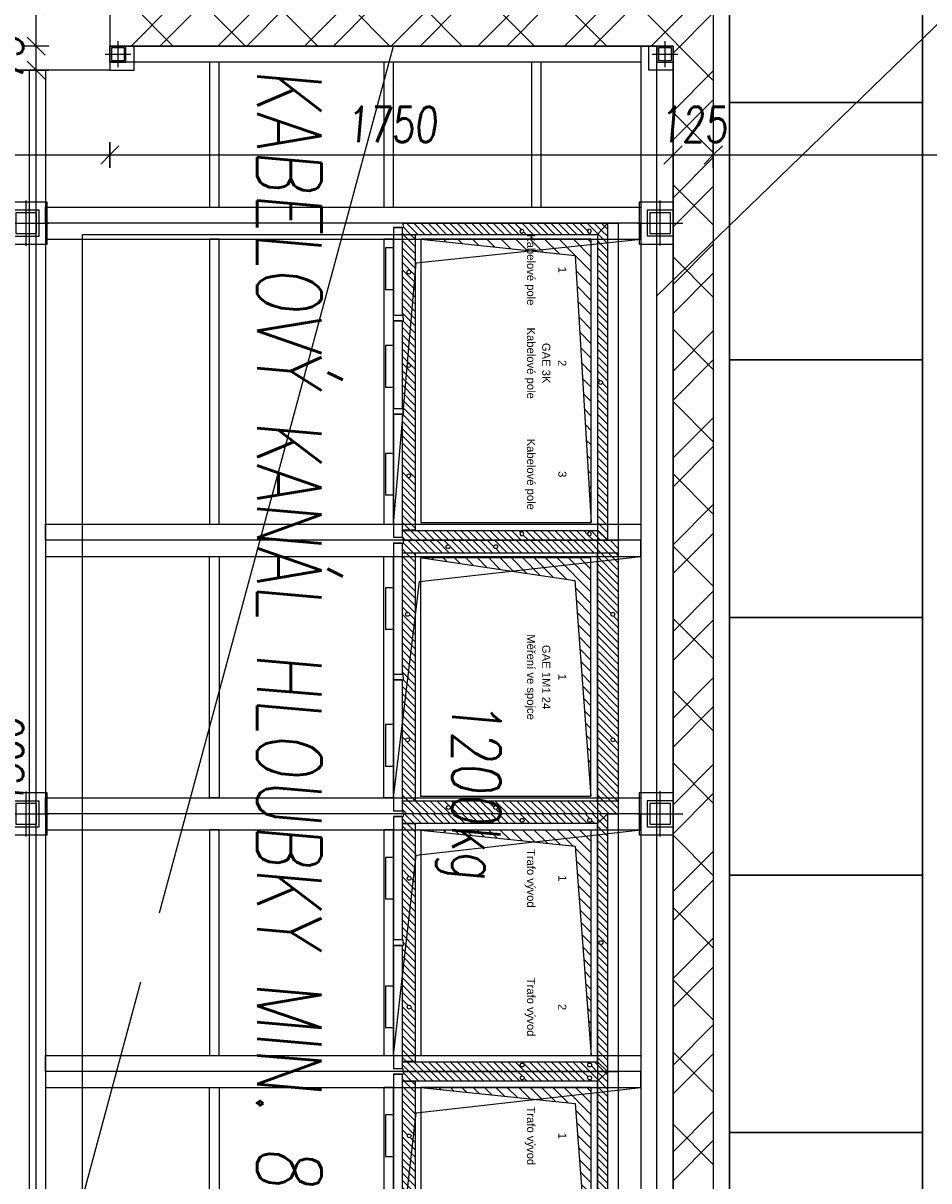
# Model space of a CAD drawing. Header units: millimetres. Extents: x 171 to 266814, y 44 to 350448.
# Tile 7 of 105: x 5488 to 8303, y 15558 to 19154. Entities that reach past the tile are written whole.
import ezdxf
from ezdxf.enums import TextEntityAlignment as Align

# ---------------------------------------------------------------- set-up
doc = ezdxf.new("R2010")
doc.units = ezdxf.units.MM
doc.header["$LTSCALE"] = 100
for name, pattern in [('ACDINTGL', [3, 2, -1]), ('Caddy_Solid', [0]), ('CK_Čerchovaná 50', [6, 3, -1.5, 0, -1.5]), ('ČÁRKOVANÁ01-01', [2, 1, -1])]:
    doc.linetypes.add(name, pattern=pattern)
doc.layers.add('E_VEDENÍ SILNOPROUD', color=50, linetype='Continuous', lineweight=25)
for name, color, linetype in [('KOTY 50', 7, 'Continuous'), ('KOTY-DVERE', 8, 'Continuous'), ('NOVÁ TENKÁ', 240, 'Continuous'), ('NOVÁ TLUSTÁ', 240, 'Continuous'), ('ORM_Schema_Popis', 5, 'Continuous'), ('ORM_Skrin_Pudorys', 7, 'Continuous'), ('ORM_Skrin_Srafy', 120, 'Continuous'), ('ORM_Skrin_Stav_Upravy', 8, 'Continuous'), ('SRAFA', 9, 'Continuous'), ('TS_TECHNOLOGIE', 7, 'Continuous'), ('ŽB', 3, 'Continuous')]:
    doc.layers.add(name, color=color, linetype=linetype)
doc.styles.add('arial', font='arial.ttf', dxfattribs={"width": 0.8, "height": 1})
doc.styles.add('CS-ROMANS', font='romans.shx', dxfattribs={"width": 0.75, "oblique": 5})
doc.styles.add('CS-ROMANS_100', font='romans.shx', dxfattribs={"width": 0.75, "oblique": 5, "height": 200})
doc.dimstyles.new('A_KÓTA_50', dxfattribs={"dimtxt": 110, "dimasz": 2, "dimexe": 100, "dimexo": 1500, "dimgap": 40, "dimtad": 1, "dimrnd": 1, "dimdsep": 46, "dimtxsty": 'CS-ROMANS', "dimblk": 'KOT_CARA20', "dimcen": 45, "dimse1": 1, "dimse2": 1, "dimclrd": 256, "dimclre": 256, "dimclrt": 256, "dimadec": 0, "dimazin": 0, "dimtfac": 1, "dimtix": 1, "dimtmove": 2, "dimatfit": 3, "dimldrblk": 'OBLIQUE', "dimfxl": 100, "dimtolj": 1, "dimarcsym": 0})
pattern_1 = [(45, (-950, 0), (-11.22532, 11.22532), [])]
pattern_2 = [(45, (267168.92, -167596.56), (-134.70384, 134.70384), []), (45, (267258.72, -167596.56), (-134.70384, 134.70384), [])]

# ---------------------------------------------------------------- blocks, each defined once
blk = doc.blocks.new('ORM_Pud_E3K')
at = {"layer": 'ORM_Skrin_Srafy'}
h = blk.add_hatch(dxfattribs=at)
h.set_pattern_fill('ANSI31', color=256, scale=5)
h.paths.add_polyline_path([(985, 665), (5, 665), (0, 665), (35, 634), (955, 634)])
h.paths.add_polyline_path([(501, 644, -1), (489, 644, -1)], flags=16)
h = blk.add_hatch(dxfattribs=at)
h.set_pattern_fill('ANSI31', color=256, scale=5)
h.paths.add_polyline_path([(35, 634), (0, 665), (0, 664), (0, 30), (5, 30), (13.5, 30), (13.5, 28), (35, 28)])
edge = h.paths.add_edge_path(flags=16)
edge.add_ellipse((25, 609), major_axis=(6, 0), ratio=1, start_angle=180, end_angle=450, ccw=False)
edge.add_ellipse((25, 609), major_axis=(6, 0), ratio=1, start_angle=90, end_angle=180, ccw=False)
edge = h.paths.add_edge_path(flags=16)
edge.add_ellipse((25, 399), major_axis=(6, 0), ratio=1, start_angle=180, end_angle=450, ccw=False)
edge.add_ellipse((25, 399), major_axis=(6, 0), ratio=1, start_angle=90, end_angle=180, ccw=False)
h = blk.add_hatch(dxfattribs=at)
h.set_pattern_fill('ANSI31', color=256, scale=5)
h.paths.add_polyline_path([(985, 665), (955, 634), (955, 28), (976.5, 28), (976.5, 30), (985, 30)])
edge = h.paths.add_edge_path(flags=16)
edge.add_ellipse((965, 399), major_axis=(6, 0), ratio=1, start_angle=0, end_angle=90, ccw=False)
edge.add_ellipse((965, 399), major_axis=(6, 0), ratio=1, start_angle=90, end_angle=360, ccw=False)
edge = h.paths.add_edge_path(flags=16)
edge.add_ellipse((965, 609), major_axis=(6, 0), ratio=1, start_angle=90, end_angle=360, ccw=False)
edge.add_ellipse((965, 609), major_axis=(6, 0), ratio=1, start_angle=0, end_angle=90, ccw=False)
h = blk.add_hatch(dxfattribs=at)
h.set_pattern_fill('ANSI31', color=256, scale=5)
h.paths.add_polyline_path([(954, 64.5), (954, 66), (954, 68), (36, 68), (36, 66), (36, 64.5), (36, 28), (286.5, 28), (286.5, 30), (295, 30), (303.5, 30), (303.5, 28), (576.5, 28), (576.5, 30), (585, 30), (593.5, 30), (593.5, 28), (954, 28)])
h.paths.add_polyline_path([(791, 48, -1), (779, 48, -1)], flags=16)
h.paths.add_polyline_path([(436, 48, -1), (448, 48, -1)], flags=16)
h.paths.add_polyline_path([(146, 48, -1), (158, 48, -1)], flags=16)
at = {"layer": 'ORM_Skrin_Stav_Upravy'}
h = blk.add_hatch(dxfattribs=at)
h.set_pattern_fill('ANSI31', color=256, scale=10)
h.set_pattern_definition([(45, (1080, 0), (-22.4506, 22.4506), [])])
h.paths.add_polyline_path([(50, 615), (50, 85), (100, 565), (930, 615)])
at = {"layer": 'ORM_Skrin_Pudorys', "linetype": 'Caddy_Solid', "lineweight": 25}
for p, q in [((985, 700), (0, 700)), ((0, 664), (0, 700)), ((985, 664), (985, 700)), ((0, 665), (35, 634)), ((5, 665), (0, 665)), ((0, 30), (0, 664)), ((5, 665), (985, 665)), ((985, 665), (955, 634)), ((985, 30), (985, 664)), ((35, 28), (35, 634)), ((35, 634), (955, 634)), ((955, 28), (955, 634)), ((36, 66), (36, 68)), ((36, 68), (954, 68)), ((36, 64.5), (36, 66)), ((36, 64.5), (36, 28)), ((954, 68), (954, 66)), ((954, 64.5), (954, 66)), ((954, 64.5), (954, 28)), ((5, 30), (0, 30)), ((5, 30), (13.5, 30)), ((13.5, 2), (13.5, 30)), ((286.5, 28), (13.5, 28)), ((13.5, 26.5), (13.5, 0)), ((295, 30), (286.5, 30)), ((286.5, 30), (286.5, 0)), ((295, 30), (303.5, 30)), ((303.5, 2), (303.5, 30)), ((576.5, 28), (303.5, 28)), ((303.5, 26.5), (303.5, 0)), ((585, 30), (576.5, 30)), ((576.5, 30), (576.5, 0)), ((585, 30), (593.5, 30)), ((593.5, 2), (593.5, 30)), ((976.5, 28), (593.5, 28)), ((593.5, 26.5), (593.5, 0)), ((985, 30), (976.5, 30)), ((976.5, 30), (976.5, 0)), ((13.5, 0), (286.5, 0)), ((303.5, 0), (576.5, 0)), ((593.5, 0), (976.5, 0))]:
    blk.add_line(p, q, dxfattribs=at)
at = {"layer": 'ORM_Skrin_Pudorys'}
for p, q in [((77, 0), (77, -25)), ((207, 0), (207, -25)), ((380, 0), (380, -25)), ((510, 0), (510, -25)), ((715, 0), (715, -25)), ((845, 0), (845, -25))]:
    blk.add_line(p, q, dxfattribs=at)
for points in [[(77, -25), (207, -25)], [(380, -25), (510, -25)], [(715, -25), (845, -25)]]:
    blk.add_lwpolyline(points, dxfattribs=at)
at = {"layer": 'ORM_Skrin_Pudorys', "linetype": 'Caddy_Solid', "lineweight": 25}
for centre in [(495, 644), (152, 48), (442, 48), (785, 48)]:
    blk.add_circle(centre, 6, dxfattribs=at)
for centre, start_param, end_param in [((25, 609), 1.570796, 3.141593), ((25, 609), 3.141593, 7.853982), ((965, 609), 1.570796, 6.283185), ((965, 609), 0, 1.570796), ((25, 399), 1.570796, 3.141593), ((25, 399), 3.141593, 7.853982), ((965, 399), 1.570796, 6.283185), ((965, 399), 0, 1.570796)]:
    blk.add_ellipse(centre, major_axis=(6, 0), ratio=1, start_param=start_param, end_param=end_param, dxfattribs=at)
at = {"layer": 'ORM_Skrin_Stav_Upravy'}
blk.add_lwpolyline([(50, 85), (930, 85), (930, 615), (50, 615)], close=True, dxfattribs=at)
blk.add_lwpolyline([(50, 85), (100, 565), (930, 615)], dxfattribs=at)
at = {"layer": 'ORM_Schema_Popis', "style": 'arial'}
for s, p in [('GAE 3K', (435, 475)), ('Kabelové pole', (145, 425)), ('Kabelové pole', (435, 425)), ('Kabelové pole', (780, 425))]:
    blk.add_text(s, height=25, dxfattribs=at).set_placement(p, align=Align.MIDDLE)
for tag, p in [('POLE_CISLO1', (145, 525)), ('POLE_CISLO2', (435, 525)), ('POLE_CISLO3', (780, 525))]:
    blk.add_attdef(tag, text='', height=25, dxfattribs=at).set_placement(p, align=Align.MIDDLE)
blk = doc.blocks.new('ORM_Pud_E2TS')
at = {"layer": 'ORM_Skrin_Srafy'}
h = blk.add_hatch(dxfattribs=at)
h.set_pattern_fill('ANSI31', color=256, scale=5)
h.paths.add_polyline_path([(770, 634), (800, 665), (0, 665), (30, 634)])
h.paths.add_polyline_path([(406, 645, -1), (394, 645, -1)], flags=16)
h = blk.add_hatch(dxfattribs=at)
h.set_pattern_fill('ANSI31', color=256, scale=5)
h.paths.add_polyline_path([(30, 634), (0, 665), (0, 664), (0, 30), (8.5, 30), (8.5, 28), (30, 28)])
h.paths.add_polyline_path([(14, 400, -1), (26, 400, -1)], flags=16)
h.paths.add_polyline_path([(14, 610, -1), (26, 610, -1)], flags=16)
h = blk.add_hatch(dxfattribs=at)
h.set_pattern_fill('ANSI31', color=256, scale=5)
h.paths.add_polyline_path([(800, 665), (770, 634), (770, 28), (791.5, 28), (791.5, 30), (800, 30)])
h.paths.add_polyline_path([(786, 400, -1), (774, 400, -1)], flags=16)
h.paths.add_polyline_path([(774, 610, -1), (786, 610, -1)], flags=16)
h = blk.add_hatch(dxfattribs=at)
h.set_pattern_fill('ANSI31', color=256, scale=5)
h.paths.add_polyline_path([(769, 64.5), (769, 66), (769, 68), (31, 68), (31, 66), (31, 64.5), (31, 28), (391.5, 28), (391.5, 30), (400, 30), (408.5, 30), (408.5, 28), (769, 28)])
h.paths.add_polyline_path([(606, 49, -1), (594, 49, -1)], flags=16)
h.paths.add_polyline_path([(194, 49, -1), (206, 49, -1)], flags=16)
at = {"layer": 'ORM_Skrin_Stav_Upravy'}
h = blk.add_hatch(dxfattribs=at)
h.set_pattern_fill('ANSI31,_O', color=256, scale=200)
h.set_pattern_definition([(45, (-123519.908, 4078.345), (-17.6776695, 17.6776695), [])])
h.paths.add_polyline_path([(750, 615), (50, 615), (50, 85), (100, 565)])
at = {"layer": 'ORM_Skrin_Pudorys', "linetype": 'Caddy_Solid', "lineweight": 25}
for p, q in [((0, 664), (0, 700)), ((800, 700), (0, 700)), ((800, 664), (800, 700)), ((0, 665), (800, 665)), ((0, 665), (30, 634)), ((0, 664), (0, 30)), ((800, 665), (770, 634)), ((800, 30), (800, 664)), ((30, 634), (30, 28)), ((770, 634), (30, 634)), ((770, 28), (770, 634)), ((31, 66), (31, 68)), ((31, 68), (769, 68)), ((31, 64.5), (31, 66)), ((31, 64.5), (31, 28)), ((769, 68), (769, 66)), ((769, 64.5), (769, 66)), ((769, 64.5), (769, 28)), ((0, 30), (8.5, 30)), ((8.5, 2), (8.5, 30)), ((391.5, 28), (8.5, 28)), ((8.5, 26.5), (8.5, 0)), ((391.5, 30), (391.5, 0)), ((400, 30), (391.5, 30)), ((400, 30), (408.5, 30)), ((408.5, 2), (408.5, 30)), ((791.5, 28), (408.5, 28)), ((408.5, 26.5), (408.5, 0)), ((800, 30), (791.5, 30)), ((791.5, 30), (791.5, 0)), ((8.5, 0), (391.5, 0)), ((408.5, 0), (791.5, 0))]:
    blk.add_line(p, q, dxfattribs=at)
at = {"layer": 'ORM_Skrin_Pudorys'}
for p, q in [((135, 0), (135, -25)), ((265, 0), (265, -25)), ((535, 0), (535, -25)), ((665, 0), (665, -25))]:
    blk.add_line(p, q, dxfattribs=at)
for points in [[(135, -25), (265, -25)], [(535, -25), (665, -25)]]:
    blk.add_lwpolyline(points, dxfattribs=at)
for centre in [(400, 645), (20, 610), (780, 610), (20, 400), (780, 400), (200, 49), (600, 49)]:
    blk.add_circle(centre, 6, dxfattribs=at)
at = {"layer": 'ORM_Skrin_Stav_Upravy'}
blk.add_lwpolyline([(50, 85), (750, 85), (750, 615), (50, 615)], close=True, dxfattribs=at)
blk.add_lwpolyline([(50, 85), (100, 565), (750, 615)], dxfattribs=at)
at = {"layer": 'ORM_Schema_Popis', "style": 'arial'}
for p in [(200, 425), (600, 425)]:
    blk.add_text('Trafo vývod', height=25, dxfattribs=at).set_placement(p, align=Align.MIDDLE)
for tag, p in [('POLE_CISLO1', (200, 525)), ('POLE_CISLO2', (600, 525))]:
    blk.add_attdef(tag, text='', height=25, dxfattribs=at).set_placement(p, align=Align.MIDDLE)
blk = doc.blocks.new('ORM_Pud_E1M1')
at = {"layer": 'ORM_Skrin_Srafy'}
h = blk.add_hatch(dxfattribs=at)
h.set_pattern_fill('ANSI31', color=256, scale=5)
h.set_pattern_definition(pattern_1)
h.paths.add_polyline_path([(40, 700), (0, 700), (0, 30), (8.5, 30), (8.5, 28), (40, 28)])
h.paths.add_polyline_path([(26, 318, -1), (14, 318, -1)], flags=16)
h.paths.add_polyline_path([(26, 170, -1), (14, 170, -1)], flags=16)
h = blk.add_hatch(dxfattribs=at)
h.set_pattern_fill('ANSI31', color=256, scale=5)
h.set_pattern_definition(pattern_1)
h.paths.add_polyline_path([(810, 634), (810, 700), (40, 700), (40, 634)])
h.paths.add_polyline_path([(224, 682, -1), (236, 682, -1)], flags=16)
h.paths.add_polyline_path([(626, 682, -1), (614, 682, -1)], flags=16)
h = blk.add_hatch(dxfattribs=at)
h.set_pattern_fill('ANSI31', color=256, scale=5)
h.set_pattern_definition(pattern_1)
h.paths.add_polyline_path([(850, 700), (810, 700), (810, 28), (841.5, 28), (841.5, 30), (850, 30)])
h.paths.add_polyline_path([(836, 318, -1), (824, 318, -1)], flags=16)
h.paths.add_polyline_path([(836, 171, -1), (824, 171, -1)], flags=16)
h = blk.add_hatch(dxfattribs=at)
h.set_pattern_fill('ANSI31', color=256, scale=5)
h.set_pattern_definition(pattern_1)
h.paths.add_polyline_path([(40, 68), (40, 28), (416.5, 28), (416.5, 30), (425, 30), (434, 30), (434, 28), (810, 28), (810, 68)])
h.paths.add_polyline_path([(236, 44, -1), (224, 44, -1)], flags=16)
h.paths.add_polyline_path([(626, 44, -1), (614, 44, -1)], flags=16)
at = {"layer": 'ORM_Skrin_Stav_Upravy'}
h = blk.add_hatch(dxfattribs=at)
h.set_pattern_fill('ANSI31,_O', color=256, scale=200)
h.set_pattern_definition([(45, (-92721.758, 4078.345), (-17.6776695, 17.6776695), [])])
h.paths.add_polyline_path([(795, 614), (55, 614), (55, 89), (125, 564)])
at = {"layer": 'ORM_Skrin_Pudorys', "linetype": 'Continuous'}
for p, q in [((850, 700), (0, 700)), ((0, 700), (0, 30)), ((40, 700), (40, 28)), ((810, 700), (810, 28)), ((850, 700), (850, 30)), ((810, 634), (40, 634)), ((40, 68), (810, 68)), ((0, 30), (8.5, 30)), ((8.5, 2), (8.5, 30)), ((416.5, 28), (8.5, 28)), ((8.5, 26.5), (8.5, 0)), ((416.5, 30), (416.5, 0)), ((425, 30), (416.5, 30)), ((425, 30), (434, 30)), ((434, 2), (434, 30)), ((841.5, 28), (434, 28)), ((434, 26.5), (434, 0)), ((841.5, 30), (841.5, 0)), ((850, 30), (841.5, 30)), ((8.5, 0), (416.5, 0)), ((434, 0), (841.5, 0))]:
    blk.add_line(p, q, dxfattribs=at)
at = {"layer": 'ORM_Skrin_Pudorys'}
for p, q in [((147.5, 0), (147.5, -25)), ((277.5, 0), (277.5, -25)), ((572.5, 0), (572.5, -25)), ((702.5, 0), (702.5, -25))]:
    blk.add_line(p, q, dxfattribs=at)
for points in [[(147.5, -25), (277.5, -25)], [(572.5, -25), (702.5, -25)]]:
    blk.add_lwpolyline(points, dxfattribs=at)
for centre in [(230, 682), (620, 682), (20, 318), (830, 318), (20, 170), (830, 171), (230, 44), (620, 44)]:
    blk.add_circle(centre, 6, dxfattribs=at)
at = {"layer": 'ORM_Skrin_Stav_Upravy'}
blk.add_lwpolyline([(55, 84), (795, 84), (795, 614), (55, 614)], close=True, dxfattribs=at)
blk.add_lwpolyline([(55, 89), (125, 564), (795, 614)], dxfattribs=at)
at = {"layer": 'ORM_Schema_Popis', "style": 'arial'}
for s, p in [('GAE 1M1 24', (425, 475)), ('Měření ve spojce', (425, 425))]:
    blk.add_text(s, height=25, dxfattribs=at).set_placement(p, align=Align.MIDDLE)
blk.add_attdef('POLE_CISLO', text='', height=25, dxfattribs=at).set_placement((425, 525), align=Align.MIDDLE)
blk = doc.blocks.new('trafostanice')
at = {"layer": 'SRAFA', "ltscale": 5}
h = blk.add_hatch(dxfattribs=at)
h.set_pattern_fill('ANSI32', color=256, scale=20)
h.set_pattern_definition(pattern_2)
h.paths.add_polyline_path([(1850, -7250), (1015, -7250), (1015, -7400), (1850, -7400)])
h.paths.add_polyline_path([(2100, -7250), (1850, -7250), (1850, -7400), (2100, -7400)])
h.paths.add_polyline_path([(3975, -5000), (3850, -5000), (3850, -7250), (2100, -7250), (2100, -7400), (3850, -7400), (3850, -9600), (3975, -9600)])
h.paths.add_polyline_path([(2469.3, -9789.1), (2469.3, -14553.4), (2807, -14583), (2807, -9818.7)], flags=9)
h = blk.add_hatch(dxfattribs=at)
h.set_pattern_fill('ANSI32', color=256, scale=20)
h.set_pattern_definition(pattern_2)
h.paths.add_polyline_path([(3975, -9600), (3850, -9600), (3850, -9650), (2100, -9650), (2100, -9775), (3850, -9775), (3850, -14275), (2100, -14275), (2100, -14400), (3850, -14400), (3975, -14400)])
h.paths.add_polyline_path([(2469.3, -9789.1), (2469.3, -14553.4), (2807, -14583), (2807, -9818.7)], flags=9)
at = {"ltscale": 120}
for points in [[(4025, -9150), (4025, -9950), (4625, -9950), (4625, -9150)], [(4025, -9950), (4025, -10750), (4625, -10750), (4625, -9950)], [(3615, -10360), (3615, -13730), (2015, -13730), (2015, -10360)], [(4025, -10750), (4025, -11550), (4625, -11550), (4625, -10750)], [(4025, -11550), (4025, -12350), (4625, -12350), (4625, -11550)], [(4025, -12350), (4025, -13150), (4625, -13150), (4625, -12350)], [(4025, -13150), (4025, -13950), (4625, -13950), (4625, -13150)]]:
    blk.add_lwpolyline(points, close=True, dxfattribs=at)
at = {"layer": 'NOVÁ TLUSTÁ'}
blk.add_line((3975, -5000), (3975, -19200), dxfattribs=at)
blk.add_lwpolyline([(2100, -9775), (3850, -9775), (3850, -14275), (2100, -14275)], dxfattribs=at)
at = {"layer": 'TS_TECHNOLOGIE', "rotation": 270}
for name, p, values in [('ORM_Pud_E3K', (2981, -10325), {'POLE_CISLO1': '1', 'POLE_CISLO2': '2', 'POLE_CISLO3': '3'}), ('ORM_Pud_E1M1', (2981, -11310), {'POLE_CISLO': '1'}), ('ORM_Pud_E2TS', (2981, -12160), {'POLE_CISLO1': '1', 'POLE_CISLO2': '2'}), ('ORM_Pud_E2TS', (2981, -12960), {'POLE_CISLO1': '1', 'POLE_CISLO2': '2'})]:
    blk.add_blockref(name, p, dxfattribs=at).add_auto_attribs(values)
at = {"layer": 'KOTY-DVERE', "color": 4, "ltscale": 120, "insert": (2757.2, -9843.5), "char_height": 200, "attachment_point": 1, "rotation": 270, "style": 'CS-ROMANS_100'}
blk.add_mtext_dynamic_manual_height_columns('KABELOVÝ KANÁL HLOUBKY MIN. 800mm', width=6629.1, gutter_width=1000, heights=[0], dxfattribs=at)
blk = doc.blocks.new('KOT_CARA20')
for p, q in [((0, 20), (0, -20)), ((0, 0), (-14.1, -14.1)), ((0, 0), (14.1, 14.1))]:
    blk.add_line(p, q)
blk = doc.blocks.new('*D144')
at = {"layer": 'Defpoints', "color": 0, "transparency": 16777216}
for p in [(5757.6, 19007.9), (4672.6, 18975.4), (5757.6, 18744.7)]:
    blk.add_point(p, dxfattribs=at)
at = {"layer": 'KOTY 50', "lineweight": -2, "ltscale": 5, "transparency": 16777216}
blk.add_line((4674.6, 18744.7), (5755.6, 18744.7), dxfattribs=at)
at = {"layer": 'KOTY 50', "lineweight": -2, "transparency": 16777216, "xscale": 2, "yscale": 2, "zscale": 2, "rotation": 180}
blk.add_blockref('KOT_CARA20', (4672.6, 18744.7), dxfattribs=at)
at = {"layer": 'KOTY 50', "lineweight": -2, "transparency": 16777216, "xscale": 2, "yscale": 2, "zscale": 2}
blk.add_blockref('KOT_CARA20', (5757.6, 18744.7), dxfattribs=at)
at = {"layer": 'KOTY 50', "transparency": 16777216, "insert": (5215.1, 18839.7), "char_height": 110, "attachment_point": 5, "style": 'CS-ROMANS'}
blk.add_mtext('\\A1;1085', dxfattribs=at)
blk = doc.blocks.new('_OBLIQUE')
at = {"color": 0, "linetype": 'ByBlock', "ltscale": 15}
blk.add_line((-0.5, -0.5), (0.5, 0.5), dxfattribs=at)
blk = doc.blocks.new('*D145')
at = {"layer": 'Defpoints', "color": 0, "transparency": 16777216}
for p in [(5757.6, 19007.9), (7507.6, 18919.7), (7507.6, 18744.7)]:
    blk.add_point(p, dxfattribs=at)
at = {"layer": 'KOTY 50', "lineweight": -2, "ltscale": 5, "transparency": 16777216}
blk.add_line((5759.6, 18744.7), (7505.6, 18744.7), dxfattribs=at)
at = {"layer": 'KOTY 50', "lineweight": -2, "transparency": 16777216, "xscale": 2, "yscale": 2, "zscale": 2, "rotation": 180}
blk.add_blockref('KOT_CARA20', (5757.6, 18744.7), dxfattribs=at)
at = {"layer": 'KOTY 50', "lineweight": -2, "transparency": 16777216, "xscale": 2, "yscale": 2, "zscale": 2}
blk.add_blockref('KOT_CARA20', (7507.6, 18744.7), dxfattribs=at)
at = {"layer": 'KOTY 50', "transparency": 16777216, "insert": (6632.6, 18839.7), "char_height": 110, "attachment_point": 5, "style": 'CS-ROMANS'}
blk.add_mtext('\\A1;1750', dxfattribs=at)
blk = doc.blocks.new('*D146')
at = {"layer": 'Defpoints', "color": 0, "transparency": 16777216}
for p in [(7507.6, 18919.7), (7632.6, 18854.9), (7632.6, 18744.7)]:
    blk.add_point(p, dxfattribs=at)
at = {"layer": 'KOTY 50', "lineweight": -2, "ltscale": 5, "transparency": 16777216}
for p, q in [((7505.6, 18744.7), (7503.6, 18744.7)), ((7507.6, 18744.7), (7632.6, 18744.7)), ((7634.6, 18744.7), (7636.6, 18744.7))]:
    blk.add_line(p, q, dxfattribs=at)
at = {"layer": 'KOTY 50', "lineweight": -2, "transparency": 16777216, "xscale": 2, "yscale": 2, "zscale": 2}
blk.add_blockref('KOT_CARA20', (7507.6, 18744.7), dxfattribs=at)
at = {"layer": 'KOTY 50', "lineweight": -2, "transparency": 16777216, "xscale": 2, "yscale": 2, "zscale": 2, "rotation": 180}
blk.add_blockref('KOT_CARA20', (7632.6, 18744.7), dxfattribs=at)
at = {"layer": 'KOTY 50', "transparency": 16777216, "insert": (7570.1, 18839.7), "char_height": 110, "attachment_point": 5, "style": 'CS-ROMANS'}
blk.add_mtext('\\A1;125', dxfattribs=at)
blk = doc.blocks.new('*D147')
at = {"layer": 'Defpoints', "color": 0, "transparency": 16777216}
for p in [(9707.6, 19033.6), (7632.6, 18854.9), (9707.6, 18744.7)]:
    blk.add_point(p, dxfattribs=at)
at = {"layer": 'KOTY 50', "lineweight": -2, "ltscale": 5, "transparency": 16777216}
blk.add_line((7634.6, 18744.7), (9705.6, 18744.7), dxfattribs=at)
at = {"layer": 'KOTY 50', "lineweight": -2, "transparency": 16777216, "xscale": 2, "yscale": 2, "zscale": 2, "rotation": 180}
blk.add_blockref('KOT_CARA20', (7632.6, 18744.7), dxfattribs=at)
at = {"layer": 'KOTY 50', "lineweight": -2, "transparency": 16777216, "xscale": 2, "yscale": 2, "zscale": 2}
blk.add_blockref('KOT_CARA20', (9707.6, 18744.7), dxfattribs=at)
at = {"layer": 'KOTY 50', "transparency": 16777216, "insert": (8670.1, 18839.7), "char_height": 110, "attachment_point": 5, "style": 'CS-ROMANS'}
blk.add_mtext('\\A1;2075', dxfattribs=at)
blk = doc.blocks.new('*D224')
at = {"layer": 'Defpoints', "color": 0, "transparency": 16777216}
for p in [(2582.4, 15732.9), (4364.6, 15732.9), (5757.6, 14578.9)]:
    blk.add_point(p, dxfattribs=at)
at = {"layer": 'KOTY 50', "lineweight": -2, "ltscale": 5, "transparency": 16777216}
blk.add_line((2582.4, 14580.9), (2582.4, 15730.9), dxfattribs=at)
at = {"layer": 'KOTY 50', "lineweight": -2, "transparency": 16777216, "xscale": 2, "yscale": 2, "zscale": 2}
for p, rotation in [((2582.4, 15732.9), 90), ((2582.4, 14578.9), 270)]:
    blk.add_blockref('KOT_CARA20', p, dxfattribs=dict(at, rotation=rotation))
at = {"layer": 'KOTY 50', "transparency": 16777216, "insert": (2487.4, 15155.9), "char_height": 110, "attachment_point": 5, "rotation": 90, "style": 'CS-ROMANS'}
blk.add_mtext('\\A1;1154', dxfattribs=at)
blk = doc.blocks.new('*D250')
at = {"layer": 'Defpoints', "color": 0, "transparency": 16777216}
for p in [(5528.3, 19007.9), (5757.6, 19007.9), (5757.6, 14707.9)]:
    blk.add_point(p, dxfattribs=at)
at = {"layer": 'KOTY 50', "lineweight": -2, "ltscale": 5, "transparency": 16777216}
blk.add_line((5528.3, 14709.9), (5528.3, 19005.9), dxfattribs=at)
at = {"layer": 'KOTY 50', "lineweight": -2, "transparency": 16777216, "xscale": 2, "yscale": 2, "zscale": 2}
for p, rotation in [((5528.3, 19007.9), 90), ((5528.3, 14707.9), 270)]:
    blk.add_blockref('KOT_CARA20', p, dxfattribs=dict(at, rotation=rotation))
at = {"layer": 'KOTY 50', "transparency": 16777216, "insert": (5433.3, 16857.9), "char_height": 110, "attachment_point": 5, "rotation": 90, "style": 'CS-ROMANS'}
blk.add_mtext('\\A1;4300', dxfattribs=at)
blk = doc.blocks.new('*D251')
at = {"layer": 'Defpoints', "color": 0, "transparency": 16777216}
for p in [(5528.3, 19082.9), (5816.7, 19082.9), (5757.6, 19007.9)]:
    blk.add_point(p, dxfattribs=at)
at = {"layer": 'KOTY 50', "lineweight": -2, "ltscale": 5, "transparency": 16777216}
for p, q in [((5528.3, 19084.9), (5528.3, 19086.9)), ((5528.3, 19007.9), (5528.3, 19082.9)), ((5528.3, 19005.9), (5528.3, 19003.9))]:
    blk.add_line(p, q, dxfattribs=at)
at = {"layer": 'KOTY 50', "lineweight": -2, "transparency": 16777216, "xscale": 2, "yscale": 2, "zscale": 2}
for p, rotation in [((5528.3, 19082.9), 270), ((5528.3, 19007.9), 90)]:
    blk.add_blockref('KOT_CARA20', p, dxfattribs=dict(at, rotation=rotation))
at = {"layer": 'KOTY 50', "transparency": 16777216, "insert": (5433.3, 19045.4), "char_height": 110, "attachment_point": 5, "rotation": 90, "style": 'CS-ROMANS'}
blk.add_mtext('\\A1;75', dxfattribs=at)
blk = doc.blocks.new('*D252')
at = {"layer": 'Defpoints', "color": 0, "transparency": 16777216}
for p in [(5528.3, 19207.9), (5839, 19207.9), (5816.7, 19082.9)]:
    blk.add_point(p, dxfattribs=at)
at = {"layer": 'KOTY 50', "lineweight": -2, "ltscale": 5, "transparency": 16777216}
blk.add_line((5528.3, 19084.9), (5528.3, 19205.9), dxfattribs=at)
at = {"layer": 'KOTY 50', "lineweight": -2, "transparency": 16777216, "xscale": 2, "yscale": 2, "zscale": 2}
for p, rotation in [((5528.3, 19207.9), 90), ((5528.3, 19082.9), 270)]:
    blk.add_blockref('KOT_CARA20', p, dxfattribs=dict(at, rotation=rotation))
at = {"layer": 'KOTY 50', "transparency": 16777216, "insert": (5596.9, 19336.3), "char_height": 110, "attachment_point": 5, "rotation": 90, "style": 'CS-ROMANS'}
blk.add_mtext('\\A1;125', dxfattribs=at)
blk = doc.blocks.new('*D389')
at = {"layer": 'Defpoints', "color": 0, "transparency": 16777216}
for p in [(5418, 19007.9), (5757.6, 19007.9), (4122.6, 18507.9)]:
    blk.add_point(p, dxfattribs=at)
at = {"layer": 'KOTY 50', "lineweight": -2, "ltscale": 5, "transparency": 16777216}
blk.add_line((5418, 18509.9), (5418, 19005.9), dxfattribs=at)
at = {"layer": 'KOTY 50', "lineweight": -2, "transparency": 16777216, "xscale": 2, "yscale": 2, "zscale": 2}
for p, rotation in [((5418, 19007.9), 90), ((5418, 18507.9), 270)]:
    blk.add_blockref('KOT_CARA20', p, dxfattribs=dict(at, rotation=rotation))
at = {"layer": 'KOTY 50', "transparency": 16777216, "insert": (5323, 18757.9), "char_height": 110, "attachment_point": 5, "rotation": 90, "style": 'CS-ROMANS'}
blk.add_mtext('\\A1;500', dxfattribs=at)
blk = doc.blocks.new('*D390')
at = {"layer": 'Defpoints', "color": 0, "transparency": 16777216}
for p in [(5757.6, 19007.9), (3118, 18957.9), (3457.6, 18957.9)]:
    blk.add_point(p, dxfattribs=at)
at = {"layer": 'KOTY 50', "lineweight": -2, "ltscale": 5, "transparency": 16777216}
for p, q in [((3118, 19009.9), (3118, 19011.9)), ((3118, 19007.9), (3118, 18957.9)), ((3118, 18955.9), (3118, 18953.9))]:
    blk.add_line(p, q, dxfattribs=at)
at = {"layer": 'KOTY 50', "lineweight": -2, "transparency": 16777216, "xscale": 2, "yscale": 2, "zscale": 2}
for p, rotation in [((3118, 19007.9), 270), ((3118, 18957.9), 90)]:
    blk.add_blockref('KOT_CARA20', p, dxfattribs=dict(at, rotation=rotation))
at = {"layer": 'KOTY 50', "transparency": 16777216, "insert": (3023, 18982.9), "char_height": 110, "attachment_point": 5, "rotation": 90, "style": 'CS-ROMANS'}
blk.add_mtext('\\A1;50', dxfattribs=at)
blk = doc.blocks.new('STOJKA')
at = {"layer": 'NOVÁ TENKÁ', "color": 7, "linetype": 'CK_Čerchovaná 50', "ltscale": 5}
for p, q in [((293321.2, 129835.9), (293321.2, 129975.9)), ((293251.2, 129905.9), (293391.2, 129905.9))]:
    blk.add_line(p, q, dxfattribs=at)
at = {"layer": 'NOVÁ TENKÁ', "color": 7, "linetype": 'ČÁRKOVANÁ01-01', "ltscale": 5}
for points in [[(293256.2, 129840.9), (293386.2, 129840.9), (293386.2, 129970.9), (293256.2, 129970.9)], [(293281.2, 129865.9), (293361.2, 129865.9), (293361.2, 129945.9), (293281.2, 129945.9)], [(293289.2, 129873.9), (293353.2, 129873.9), (293353.2, 129937.9), (293289.2, 129937.9)]]:
    blk.add_lwpolyline(points, close=True, dxfattribs=at)
blk = doc.blocks.new('OK TRAFOSTANICEE')
at = {"layer": 'KOTY 50', "ltscale": 5}
for p, q in [((289875.4, 124889.9), (290602.1, 127581.9)), ((289421, 123206.9), (289817.4, 124675.2))]:
    blk.add_line(p, q, dxfattribs=at)
for points in [[(290602.4, 126096.9), (290673, 126908.1), (291371, 126981.9)], [(290602.4, 125246.9), (290683.2, 125919.1), (291371, 125996.9)], [(290602.4, 124446.9), (290672.7, 125068.6), (291371, 125147.6)], [(290602.4, 123646.1), (290672.7, 124267.9), (291371, 124346.9)]]:
    blk.add_lwpolyline(points, dxfattribs=at)
at = {"layer": 'NOVÁ TENKÁ', "color": 7, "linetype": 'CK_Čerchovaná 50', "ltscale": 5}
for p, q in [((289746, 127596.9), (289746, 127516.9)), ((291446, 127596.9), (291446, 127516.9)), ((289706, 127556.9), (289786, 127556.9)), ((291406, 127556.9), (291486, 127556.9)), ((291431, 126962), (291431, 127102)), ((291361, 127032), (291501, 127032)), ((291431, 125127), (291431, 125267)), ((291361, 125197), (291501, 125197))]:
    blk.add_line(p, q, dxfattribs=at)
at = {"layer": 'NOVÁ TENKÁ', "ltscale": 5}
for p, q in [((290602, 126096.9), (290602, 126981.9)), ((290602, 125246.9), (290602, 125996.9)), ((290602, 124446.9), (290602, 125146.9)), ((290602.4, 123646.1), (290602.4, 124346.9))]:
    blk.add_line(p, q, dxfattribs=at)
blk.add_lwpolyline([(289421, 123206.9), (289721.1, 123206.9), (289721, 123081.9), (291471, 123081.9), (291471, 127581.9), (289721, 127581.9), (289721, 127506.9), (289421, 127506.9), (289421, 123206.9)], dxfattribs=at)
at = {"layer": 'NOVÁ TENKÁ', "color": 7, "ltscale": 5}
for points in [[(289721, 127531.9), (289771, 127531.9), (289771, 127581.9), (289721, 127581.9)], [(289726, 127536.9), (289766, 127536.9), (289766, 127576.9), (289726, 127576.9)], [(291421, 127531.9), (291471, 127531.9), (291471, 127581.9), (291421, 127581.9)], [(291426, 127536.9), (291466, 127536.9), (291466, 127576.9), (291426, 127576.9)]]:
    blk.add_lwpolyline(points, close=True, dxfattribs=at)
at = {"layer": 'NOVÁ TENKÁ', "ltscale": 5}
for points in [[(289721.1, 127581.9), (291371, 127581.9), (291371, 127531.9), (289721.1, 127531.9)], [(291371, 123081.9), (291421, 123081.9), (291421, 127581.9), (291371, 127581.9)], [(291421, 127581.9), (291471, 127581.9), (291471, 123081.9), (291421, 123081.9)], [(289421, 123206.9), (289471, 123206.9), (289471, 127506.9), (289421, 127506.9)], [(289471, 127506.9), (289521, 127506.9), (289521, 123206.9), (289471, 123206.9)], [(289521, 127081.9), (291371, 127081.9), (291371, 127031.9), (289521, 127031.9)], [(291371, 127031.9), (289521, 127031.9), (289521, 126981.9), (291371, 126981.9)], [(289521, 126096.9), (291371, 126096.9), (291371, 126046.9), (289521, 126046.9)], [(291371, 126046.9), (289521, 126046.9), (289521, 125996.9), (291371, 125996.9)], [(289521, 125246.9), (291371, 125246.9), (291371, 125196.9), (289521, 125196.9)], [(291371, 125196.9), (289521, 125196.9), (289521, 125146.9), (291371, 125146.9)], [(289521, 124446.9), (291371, 124446.9), (291371, 124396.9), (289521, 124396.9)], [(291371, 124396.9), (289521, 124396.9), (289521, 124346.9), (291371, 124346.9)]]:
    blk.add_lwpolyline(points, close=True, dxfattribs=at)
at = {"layer": 'NOVÁ TENKÁ', "color": 7, "linetype": 'ACDINTGL', "ltscale": 15}
for points in [[(289721.1, 127506.9), (289796, 127506.9), (289796, 127581.9)], [(291471, 127506.9), (291396.1, 127506.9), (291396.1, 127581.9)]]:
    blk.add_lwpolyline(points, dxfattribs=at)
at = {"layer": 'NOVÁ TENKÁ', "color": 7, "linetype": 'ACDINTGL', "ltscale": 25}
for points in [[(290031, 127081.9), (290061, 127081.9), (290061, 127531.9), (290031, 127531.9)], [(290572, 127081.9), (290602, 127081.9), (290602, 127531.9), (290572, 127531.9)], [(291061, 127531.9), (291031, 127531.9), (291031, 127081.9), (291061, 127081.9)], [(290031, 126096.9), (290061, 126096.9), (290061, 126981.9), (290031, 126981.9)], [(290572, 126096.9), (290602, 126096.9), (290602, 126981.9), (290572, 126981.9)], [(290031, 125996.9), (290061, 125996.9), (290061, 125246.9), (290031, 125246.9)], [(290572, 125996.9), (290602, 125996.9), (290602, 125246.9), (290572, 125246.9)], [(290031, 124446.9), (290061, 124446.9), (290061, 125146.9), (290031, 125146.9)], [(290572, 124446.9), (290602, 124446.9), (290602, 125146.9), (290572, 125146.9)], [(290031, 124346.9), (290061, 124346.9), (290061, 123646.9), (290031, 123646.9)], [(290572.4, 123646.1), (290602.4, 123646.1), (290602.4, 124346.9), (290572.4, 124346.9)]]:
    blk.add_lwpolyline(points, close=True, dxfattribs=at)
at = {"layer": 'NOVÁ TENKÁ', "color": 7, "linetype": 'ČÁRKOVANÁ01-01', "ltscale": 5}
for points in [[(291366, 126967), (291471, 126967), (291471, 127097), (291366, 127097)], [(291391, 126992), (291471, 126992), (291471, 127072), (291391, 127072)], [(291399, 127000), (291463, 127000), (291463, 127064), (291399, 127064)], [(291366, 125132), (291471, 125132), (291471, 125262), (291366, 125262)], [(291391, 125157), (291471, 125157), (291471, 125237), (291391, 125237)], [(291399, 125165), (291463, 125165), (291463, 125229), (291399, 125229)]]:
    blk.add_lwpolyline(points, close=True, dxfattribs=at)
at = {"layer": 'NOVÁ TENKÁ', "color": 7}
for p in [(-3860.2, -2874), (-3860.2, -4709)]:
    blk.add_blockref('STOJKA', p, dxfattribs=at)

msp = doc.modelspace()

# ---------------------------------------------------------------- hatches: boundary and pattern name
at = {"layer": 'SRAFA', "ltscale": 5}
h = msp.add_hatch(dxfattribs=at)
h.set_pattern_fill('ANSI31', color=253, scale=50, angle=90)
h.set_pattern_definition([(135, (-294224.35, -112688.84), (-112.2532, -112.2532), [])])
h.paths.add_polyline_path([(9457.556, 23982.862), (9457.553, 23857.917), (9707.555, 23857.917), (9707.558, 23982.862)])
h.paths.add_polyline_path([(8457.553, 23857.913), (8457.556, 23982.863), (5757.556, 23982.865), (5757.556, 23857.892), (7507.552, 23857.91), (7507.469, 21607.91), (4672.552, 21607.91), (4672.556, 21457.91), (7507.481, 21457.91), (7507.505, 19207.91), (5767.552, 19207.91), (5757.556, 19082.91), (7507.552, 19082.91), (7507.552, 14582.91), (5757.556, 14582.91), (5757.556, 14457.91), (7507.505, 14457.91), (7507.552, 12207.91), (4672.556, 12207.91), (4672.556, 12082.91), (7507.552, 12082.91), (7507.552, 9657.91), (7632.552, 9657.91), (7632.445, 23857.91)])

# ---------------------------------------------------------------- linework, layer by layer
at = {"layer": 'E_VEDENÍ SILNOPROUD', "color": 242, "true_color": 0xcd2027}
for points in [[(7682.552, 19707.91), (8282.552, 19707.91), (8282.552, 18907.91), (7682.552, 18907.91)], [(7682.552, 18907.91), (8282.552, 18907.91), (8282.552, 18107.91), (7682.552, 18107.91)], [(7682.552, 18107.91), (8282.552, 18107.91), (8282.552, 17307.91), (7682.552, 17307.91)], [(7682.552, 17307.91), (8282.552, 17307.91), (8282.552, 16507.91), (7682.552, 16507.91)], [(7682.552, 16507.91), (8282.552, 16507.91), (8282.552, 15707.91), (7682.552, 15707.91)], [(7682.552, 15707.91), (8282.552, 15707.91), (8282.552, 14907.91), (7682.552, 14907.91)]]:
    msp.add_lwpolyline(points, close=True, dxfattribs=at)
at = {"layer": 'KOTY 50', "color": 253, "ltscale": 5}
msp.add_line((7457.552, 18306.941), (8661.622, 19472.902), dxfattribs=at)
at = {"layer": 'ŽB', "color": 253}
msp.add_lwpolyline([(5757.556, 19507.91), (5757.556, 19007.91), (3857.556, 19007.91), (3857.556, 18957.91), (3457.556, 18957.91), (3457.556, 19557.91), (3858.556, 19557.91), (3858.556, 19507.91), (5757.556, 19507.91)], dxfattribs=at)

# ---------------------------------------------------------------- block references
at = {"layer": 'NOVÁ TENKÁ', "color": 253, "ltscale": 5}
msp.add_blockref('trafostanice', (3657.552, 28857.91), dxfattribs=at)
at = {"layer": 'NOVÁ TENKÁ', "color": 253}
msp.add_blockref('OK TRAFOSTANICEE', (-283963.495, -108498.944), dxfattribs=at)

# ---------------------------------------------------------------- texts
at = {"layer": 'KOTY-DVERE', "color": 253, "ltscale": 120, "insert": (6971.403, 17052.195), "char_height": 150, "attachment_point": 1, "rotation": 270, "style": 'CS-ROMANS_100'}
msp.add_mtext_dynamic_manual_height_columns('1200kg', width=2428.74316, gutter_width=1000, heights=[0], dxfattribs=at)

# ---------------------------------------------------------------- dimensions: what is measured, and where the dimension line sits
at = {"layer": 'KOTY 50', "color": 253, "ltscale": 5}
dim = msp.add_linear_dim(base=(5528.349, 19207.91), p1=(5816.71, 19082.91), p2=(5839.01, 19207.91), angle=90, dimstyle='A_KÓTA_50', dxfattribs=at)
dim.commit()
dim.dimension.update_dxf_attribs({"geometry": '*D252', "text_midpoint": (5596.85, 19336.345), "dimtype": 160})
for base, p1, p2, picture, middle in [((5528.349, 19082.91), (5757.556, 19007.91), (5816.71, 19082.91), '*D251', (5433.349, 19045.41)), ((3117.984, 18957.91), (5757.556, 19007.91), (3457.556, 18957.91), '*D390', (3022.984, 18982.91)), ((5417.984, 19007.91), (4122.556, 18507.91), (5757.556, 19007.91), '*D389', (5322.984, 18757.91)), ((5528.349, 19007.91), (5757.556, 14707.91), (5757.556, 19007.91), '*D250', (5433.349, 16857.91)), ((2582.398, 15732.91), (5757.556, 14578.87), (4364.581, 15732.91), '*D224', (2487.398, 15155.89))]:
    dim = msp.add_linear_dim(base=base, p1=p1, p2=p2, angle=90, dimstyle='A_KÓTA_50', dxfattribs=at)
    dim.commit()
    dim.dimension.update_dxf_attribs({"geometry": picture, "text_midpoint": middle})
for base, p1, p2, picture, middle in [((9707.556, 18744.735), (7632.552, 18854.879), (9707.556, 19033.582), '*D147', (8670.054, 18839.735)), ((5757.556, 18744.735), (4672.552, 18975.414), (5757.556, 19007.91), '*D144', (5215.054, 18839.735)), ((7507.552, 18744.735), (5757.556, 19007.91), (7507.552, 18919.687), '*D145', (6632.554, 18839.735)), ((7632.552, 18744.735), (7507.552, 18919.687), (7632.552, 18854.879), '*D146', (7570.052, 18839.735))]:
    dim = msp.add_linear_dim(base=base, p1=p1, p2=p2, dimstyle='A_KÓTA_50', dxfattribs=at)
    dim.commit()
    dim.dimension.update_dxf_attribs({"geometry": picture, "text_midpoint": middle})

doc.saveas('drawing.dxf')
